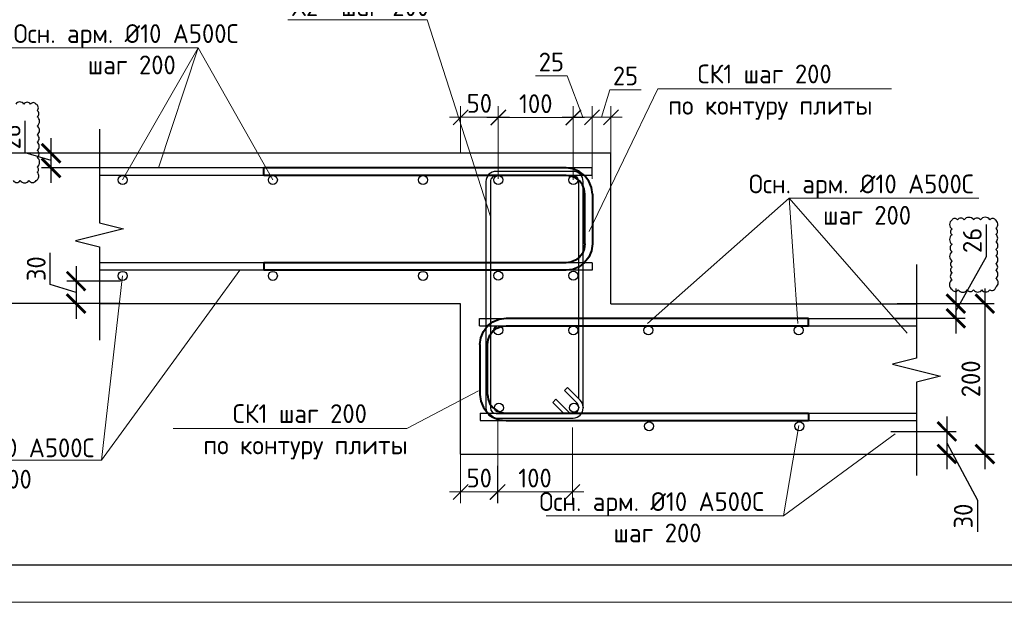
# Model space of a CAD drawing. Header units: millimetres. Extents: x -386473 to 311666, y -59273 to 291770.
# Tile 81 of 132: x 55259 to 68367, y -4054 to 3695. Entities that reach past the tile are written whole.
import ezdxf
from ezdxf import colors
from ezdxf.entities.mleader import LeaderData, LeaderLine
from ezdxf.math import Vec2, Vec3

# ---------------------------------------------------------------- set-up
doc = ezdxf.new("R2010")
doc.units = ezdxf.units.MM
doc.linetypes.add('ACAD_ISO02W100', pattern=[15, 12, -3])
for name, color, linetype, lineweight in [('A-DETL', 90, 'Continuous', 9), ('Арм_хомуты', 133, 'Continuous', 18), ('Арматура', 152, 'Continuous', 40), ('Перекрытие ж_бетон', 1, 'Continuous', 30), ('подоснова', 151, 'Continuous', 5), ('поз.', 2, 'Continuous', 25), ('РАЗМЕРЫ', 1, 'Continuous', 9), ('ТОНКИЕ', 7, 'Continuous', 9)]:
    doc.layers.add(name, color=color, linetype=linetype, lineweight=lineweight)
doc.layers.add('пунктир', color=4, linetype='ACAD_ISO02W100')
doc.layers.add('ТОЛСТЫЕ_ОСНОВНЫЕ', color=6, linetype='Continuous')
doc.styles.add('GOST 2.304', font='CS_Gost2304.shx')
doc.styles.add('GOST-2.304_Type-B', font='GOST_Common.ttf')
doc.styles.add('ГОСТ', font='GOST_Common.ttf')
doc.styles.add('ГОСТ 2.304', font='GOST_Common.ttf')
doc.dimstyles.new('10', dxfattribs={"dimscale": 0, "dimtxt": 250, "dimasz": 200, "dimexe": 150, "dimexo": 0, "dimgap": 60, "dimtad": 1, "dimdec": 0, "dimlfac": 0.1, "dimrnd": 1, "dimzin": 0, "dimdsep": 46, "dimtxsty": 'ГОСТ 2.304', "dimblk": 'OBLIQUE', "dimcen": 0.09, "dimdle": 150, "dimadec": 0, "dimazin": 0, "dimtfac": 1, "dimtdec": 0, "dimtmove": 1, "dimatfit": 2, "dimfxl": 1, "dimtzin": 0, "dimlwd": 0, "dimlwe": 0, "dimarcsym": 0})
doc.dimstyles.new('СПДС', dxfattribs={"dimscale": 100, "dimtxt": 2.5, "dimasz": 2.5, "dimexe": 1.25, "dimexo": 0, "dimtad": 1, "dimdec": 0, "dimtxsty": 'GOST-2.304_Type-B', "dimblk": 'ARCHTICK', "dimcen": 2.5, "dimdle": 2, "dimadec": 0, "dimazin": 2, "dimtfac": 0.75, "dimtdec": 0, "dimtmove": 1, "dimatfit": 3, "dimfxl": 1, "dimtolj": 1, "dimarcsym": 1})

# ---------------------------------------------------------------- blocks, each defined once
blk = doc.blocks.new('*U44')
at = {"layer": 'ТОЛСТЫЕ_ОСНОВНЫЕ', "color": 6}
blk.add_lwpolyline([(20, 5), (886, 5), (886, 415), (20, 415)], close=True, dxfattribs=at)
at = {"layer": 'ТОНКИЕ'}
blk.add_lwpolyline([(0, 0), (891, 0), (891, 420), (0, 420)], close=True, dxfattribs=at)
blk = doc.blocks.new('_Oblique')
at = {"layer": 'пунктир', "color": 0, "lineweight": -2}
blk.add_line((-0.5, -0.5), (0.5, 0.5), dxfattribs=at)
blk = doc.blocks.new('*D583')
at = {"layer": 'A-DETL', "color": 0, "lineweight": 0, "transparency": 16777216}
for p, q in [((63004, 2397), (63114, 2762)), ((63114, 2762), (63534, 2762)), ((62879, 1578), (62879, 2547)), ((63129, 1918), (63129, 2547)), ((63279, 2397), (62729, 2397))]:
    blk.add_line(p, q, dxfattribs=at)
at = {"layer": 'DEFPOINTS', "color": 0, "transparency": 16777216}
for p in [(62879, 2397), (63129, 1918), (62879, 1578)]:
    blk.add_point(p, dxfattribs=at)
at = {"layer": 'A-DETL', "color": 0, "lineweight": 0, "transparency": 16777216, "xscale": 200, "yscale": 200, "zscale": 200, "rotation": 180}
blk.add_blockref('_Oblique', (62879, 2397), dxfattribs=at)
at = {"layer": 'A-DETL', "color": 0, "lineweight": 0, "transparency": 16777216, "xscale": 200, "yscale": 200, "zscale": 200}
blk.add_blockref('_Oblique', (63129, 2397), dxfattribs=at)
at = {"layer": 'A-DETL', "color": 0, "transparency": 16777216, "insert": (63324, 2947), "char_height": 250, "attachment_point": 5, "style": 'ГОСТ 2.304'}
blk.add_mtext('25', dxfattribs=at)
blk = doc.blocks.new('*U513')
at = {"color": 0, "linetype": 'ByBlock', "lineweight": -2}
for p, q in [((-68.1, 25), (-68.1, 427.5)), ((-58.1, 427.5), (-68.1, 427.5)), ((-58.1, 25), (-58.1, 427.5)), ((58.1, 25), (58.1, 427.5)), ((58.1, 427.5), (68.1, 427.5)), ((68.1, 25), (68.1, 427.5)), ((-66.9, 15.9), (-68.1, 25)), ((-63.4, 7.5), (-66.9, 15.9)), ((-57.2, 18.5), (-58.1, 25)), ((-54.7, 12.5), (-57.2, 18.5)), ((54.7, 12.5), (57.2, 18.5)), ((57.2, 18.5), (58.1, 25)), ((63.4, 7.5), (66.9, 15.9)), ((66.9, 15.9), (68.1, 25)), ((-57.8, 0.3), (-63.4, 7.5)), ((-50.6, -5.3), (-57.8, 0.3)), ((-50.8, 7.3), (-54.7, 12.5)), ((-45.6, 3.3), (-50.8, 7.3)), ((-39.6, 0.9), (-45.6, 3.3)), ((-33.1, 0), (-39.6, 0.9)), ((-33.1, 0), (33.1, 0)), ((33.1, 0), (39.6, 0.9)), ((39.6, 0.9), (45.6, 3.3)), ((45.6, 3.3), (50.8, 7.3)), ((50.6, -5.3), (57.8, 0.3)), ((50.8, 7.3), (54.7, 12.5)), ((57.8, 0.3), (63.4, 7.5)), ((-42.2, -8.8), (-50.6, -5.3)), ((-33.1, -10), (-42.2, -8.8)), ((33.1, -10), (-33.1, -10)), ((33.1, -10), (42.2, -8.8)), ((42.2, -8.8), (50.6, -5.3))]:
    blk.add_line(p, q, dxfattribs=at)
at = {"style": 'GOST 2.304', "oblique": 15, "flags": 9}
for tag, p in [('ПОЗИЦИЯ', (778.2, -54.4)), ('ДИАМЕТР', (778.5, -58.7)), ('КЛАСС', (778.8, -63.1)), ('ДЛИНА', (779.2, -67.9)), ('МАССА', (779.5, -73.3))]:
    blk.add_attdef(tag, p, '', height=2.5, dxfattribs=at)
blk = doc.blocks.new('_None')
blk = doc.blocks.new('*U515')
at = {"color": 0, "linetype": 'ByBlock', "lineweight": -2}
for p, q in [((-68.1, 25), (-68.1, 427.5)), ((-58.1, 427.5), (-68.1, 427.5)), ((-58.1, 25), (-58.1, 427.5)), ((58.1, 25), (58.1, 427.5)), ((58.1, 427.5), (68.1, 427.5)), ((68.1, 25), (68.1, 427.5)), ((-66.9, 15.9), (-68.1, 25)), ((-63.4, 7.5), (-66.9, 15.9)), ((-57.3, 18.5), (-58.1, 25)), ((-54.8, 12.5), (-57.3, 18.5)), ((54.8, 12.5), (57.3, 18.5)), ((57.3, 18.5), (58.1, 25)), ((63.4, 7.5), (66.9, 15.9)), ((66.9, 15.9), (68.1, 25)), ((-57.9, 0.3), (-63.4, 7.5)), ((-50.6, -5.3), (-57.9, 0.3)), ((-50.8, 7.3), (-54.8, 12.5)), ((-45.6, 3.3), (-50.8, 7.3)), ((-39.6, 0.9), (-45.6, 3.3)), ((-33.1, 0), (-39.6, 0.9)), ((-33.1, 0), (33.1, 0)), ((33.1, 0), (39.6, 0.9)), ((39.6, 0.9), (45.6, 3.3)), ((45.6, 3.3), (50.8, 7.3)), ((50.6, -5.3), (57.9, 0.3)), ((50.8, 7.3), (54.8, 12.5)), ((57.9, 0.3), (63.4, 7.5)), ((-42.2, -8.8), (-50.6, -5.3)), ((-33.1, -10), (-42.2, -8.8)), ((33.1, -10), (-33.1, -10)), ((33.1, -10), (42.2, -8.8)), ((42.2, -8.8), (50.6, -5.3))]:
    blk.add_line(p, q, dxfattribs=at)
at = {"style": 'GOST 2.304', "oblique": 15, "flags": 9}
for tag, p in [('ПОЗИЦИЯ', (798.2, -54.4)), ('ДИАМЕТР', (798.5, -58.7)), ('КЛАСС', (798.8, -63.1)), ('ДЛИНА', (799.2, -67.9)), ('МАССА', (799.5, -73.3))]:
    blk.add_attdef(tag, p, '', height=2.5, dxfattribs=at)
blk = doc.blocks.new('_ArchTick')
at = {"color": 0, "linetype": 'ByBlock', "const_width": 0.15}
blk.add_lwpolyline([(-0.5, -0.5), (0.5, 0.5)], dxfattribs=at)
blk = doc.blocks.new('*D559')
at = {"layer": 'DEFPOINTS', "color": 0, "transparency": 16777216}
for p in [(66942, -82), (66942, -2082), (68108, -2082)]:
    blk.add_point(p, dxfattribs=at)
at = {"layer": 'РАЗМЕРЫ', "color": 0, "lineweight": -2, "transparency": 16777216}
for p, q in [((68108, 118), (68108, -2282)), ((66942, -82), (68233, -82)), ((66942, -2082), (68233, -2082))]:
    blk.add_line(p, q, dxfattribs=at)
at = {"layer": 'РАЗМЕРЫ', "color": 0, "lineweight": -2, "transparency": 16777216, "xscale": 250, "yscale": 250, "zscale": 250}
for p, rotation in [((68108, -82), 90), ((68108, -2082), 270)]:
    blk.add_blockref('_ArchTick', p, dxfattribs=dict(at, rotation=rotation))
at = {"layer": 'РАЗМЕРЫ', "color": 0, "lineweight": 0, "transparency": 16777216, "insert": (67921, -1082), "char_height": 250, "attachment_point": 5, "rotation": 90, "style": 'GOST-2.304_Type-B'}
blk.add_mtext('\\A1;200', dxfattribs=at)
blk = doc.blocks.new('*D560')
at = {"layer": 'DEFPOINTS', "color": 0, "transparency": 16777216}
for p in [(67031, -82), (66892, -277), (67722, -277)]:
    blk.add_point(p, dxfattribs=at)
at = {"layer": 'РАЗМЕРЫ', "color": 0, "lineweight": -2, "transparency": 16777216}
for p, q in [((68128, 546), (68128, 971)), ((67722, -180), (68128, 546)), ((67722, 118), (67722, -477)), ((67031, -82), (67847, -82)), ((66892, -277), (67847, -277))]:
    blk.add_line(p, q, dxfattribs=at)
at = {"layer": 'РАЗМЕРЫ', "color": 0, "lineweight": -2, "transparency": 16777216, "xscale": 250, "yscale": 250, "zscale": 250}
for p, rotation in [((67722, -82), 90), ((67722, -277), 270)]:
    blk.add_blockref('_ArchTick', p, dxfattribs=dict(at, rotation=rotation))
at = {"layer": 'РАЗМЕРЫ', "color": 0, "lineweight": 0, "transparency": 16777216, "insert": (67940, 759), "char_height": 250, "attachment_point": 5, "rotation": 90, "style": 'GOST-2.304_Type-B'}
blk.add_mtext('\\A1;26', dxfattribs=at)
blk = doc.blocks.new('*D561')
at = {"layer": 'DEFPOINTS', "color": 0, "transparency": 16777216}
for p in [(66856, -1782), (66798, -2082), (67601, -2082)]:
    blk.add_point(p, dxfattribs=at)
at = {"layer": 'РАЗМЕРЫ', "color": 0, "lineweight": -2, "transparency": 16777216}
for p, q in [((67601, -1582), (67601, -2282)), ((66856, -1782), (67726, -1782)), ((67601, -1932), (68008, -2694)), ((66798, -2082), (67726, -2082)), ((68008, -2694), (68008, -3119))]:
    blk.add_line(p, q, dxfattribs=at)
at = {"layer": 'РАЗМЕРЫ', "color": 0, "lineweight": -2, "transparency": 16777216, "xscale": 250, "yscale": 250, "zscale": 250}
for p, rotation in [((67601, -1782), 90), ((67601, -2082), 270)]:
    blk.add_blockref('_ArchTick', p, dxfattribs=dict(at, rotation=rotation))
at = {"layer": 'РАЗМЕРЫ', "color": 0, "lineweight": 0, "transparency": 16777216, "insert": (67820, -2907), "char_height": 250, "attachment_point": 5, "rotation": 90, "style": 'GOST-2.304_Type-B'}
blk.add_mtext('\\A1;30', dxfattribs=at)
blk = doc.blocks.new('*D562')
at = {"layer": 'DEFPOINTS', "color": 0, "transparency": 16777216}
for p in [(55676, 1918), (56823, 1918), (56823, 1723)]:
    blk.add_point(p, dxfattribs=at)
at = {"layer": 'РАЗМЕРЫ', "color": 0, "lineweight": -2, "transparency": 16777216}
for p, q in [((55333, 1923), (55333, 2348)), ((55676, 1523), (55676, 2118)), ((55676, 1820), (55333, 1923)), ((56823, 1918), (55551, 1918)), ((56823, 1723), (55551, 1723))]:
    blk.add_line(p, q, dxfattribs=at)
at = {"layer": 'РАЗМЕРЫ', "color": 0, "lineweight": -2, "transparency": 16777216, "xscale": 250, "yscale": 250, "zscale": 250}
for p, rotation in [((55676, 1918), 90), ((55676, 1723), 270)]:
    blk.add_blockref('_ArchTick', p, dxfattribs=dict(at, rotation=rotation))
at = {"layer": 'РАЗМЕРЫ', "color": 0, "lineweight": 0, "transparency": 16777216, "insert": (55145, 2136), "char_height": 250, "attachment_point": 5, "rotation": 90, "style": 'GOST-2.304_Type-B'}
blk.add_mtext('\\A1;26', dxfattribs=at)
blk = doc.blocks.new('*D563')
at = {"layer": 'DEFPOINTS', "color": 0, "transparency": 16777216}
for p in [(54765, 1918), (56690, 1918), (56536, -82)]:
    blk.add_point(p, dxfattribs=at)
at = {"layer": 'РАЗМЕРЫ', "color": 0, "lineweight": -2, "transparency": 16777216}
for p, q in [((54765, -282), (54765, 2118)), ((56690, 1918), (54640, 1918)), ((56536, -82), (54640, -82))]:
    blk.add_line(p, q, dxfattribs=at)
at = {"layer": 'РАЗМЕРЫ', "color": 0, "lineweight": -2, "transparency": 16777216, "xscale": 250, "yscale": 250, "zscale": 250}
for p, rotation in [((54765, 1918), 90), ((54765, -82), 270)]:
    blk.add_blockref('_ArchTick', p, dxfattribs=dict(at, rotation=rotation))
at = {"layer": 'РАЗМЕРЫ', "color": 0, "lineweight": 0, "transparency": 16777216, "insert": (54578, 918), "char_height": 250, "attachment_point": 5, "rotation": 90, "style": 'GOST-2.304_Type-B'}
blk.add_mtext('\\A1;200', dxfattribs=at)
blk = doc.blocks.new('*D564')
at = {"layer": 'DEFPOINTS', "color": 0, "transparency": 16777216}
for p in [(56600, 218), (56010, -82), (56600, -82)]:
    blk.add_point(p, dxfattribs=at)
at = {"layer": 'РАЗМЕРЫ', "color": 0, "lineweight": -2, "transparency": 16777216}
for p, q in [((55666, 171), (55666, 596)), ((56010, 418), (56010, -282)), ((56010, 68), (55666, 171)), ((56600, 218), (55885, 218)), ((56600, -82), (55885, -82))]:
    blk.add_line(p, q, dxfattribs=at)
at = {"layer": 'РАЗМЕРЫ', "color": 0, "lineweight": -2, "transparency": 16777216, "xscale": 250, "yscale": 250, "zscale": 250}
for p, rotation in [((56010, 218), 90), ((56010, -82), 270)]:
    blk.add_blockref('_ArchTick', p, dxfattribs=dict(at, rotation=rotation))
at = {"layer": 'РАЗМЕРЫ', "color": 0, "lineweight": 0, "transparency": 16777216, "insert": (55479, 383), "char_height": 250, "attachment_point": 5, "rotation": 90, "style": 'GOST-2.304_Type-B'}
blk.add_mtext('\\A1;30', dxfattribs=at)
blk = doc.blocks.new('*D565')
at = {"layer": 'A-DETL', "color": 0, "lineweight": 0, "transparency": 16777216}
for p, q in [((62547, 2947), (62127, 2947)), ((62754, 2397), (62547, 2947)), ((62629, 1564), (62629, 2547)), ((62879, 1578), (62879, 2547)), ((63029, 2397), (62479, 2397))]:
    blk.add_line(p, q, dxfattribs=at)
at = {"layer": 'DEFPOINTS', "color": 0, "transparency": 16777216}
for p in [(62629, 2397), (62879, 1578), (62629, 1564)]:
    blk.add_point(p, dxfattribs=at)
at = {"layer": 'A-DETL', "color": 0, "lineweight": 0, "transparency": 16777216, "xscale": 200, "yscale": 200, "zscale": 200, "rotation": 180}
blk.add_blockref('_Oblique', (62629, 2397), dxfattribs=at)
at = {"layer": 'A-DETL', "color": 0, "lineweight": 0, "transparency": 16777216, "xscale": 200, "yscale": 200, "zscale": 200}
blk.add_blockref('_Oblique', (62879, 2397), dxfattribs=at)
at = {"layer": 'A-DETL', "color": 0, "transparency": 16777216, "insert": (62337, 3132), "char_height": 250, "attachment_point": 5, "style": 'ГОСТ 2.304'}
blk.add_mtext('25', dxfattribs=at)
blk = doc.blocks.new('*D566')
at = {"layer": 'A-DETL', "color": 0, "lineweight": 0, "transparency": 16777216}
for p, q in [((61629, 2180), (61629, 2543)), ((62629, 2096), (62629, 2543)), ((62779, 2393), (61479, 2393))]:
    blk.add_line(p, q, dxfattribs=at)
at = {"layer": 'DEFPOINTS', "color": 0, "transparency": 16777216}
for p in [(61629, 2393), (61629, 2180), (62629, 2096)]:
    blk.add_point(p, dxfattribs=at)
at = {"layer": 'A-DETL', "color": 0, "lineweight": 0, "transparency": 16777216, "xscale": 200, "yscale": 200, "zscale": 200, "rotation": 180}
blk.add_blockref('_Oblique', (61629, 2393), dxfattribs=at)
at = {"layer": 'A-DETL', "color": 0, "lineweight": 0, "transparency": 16777216, "xscale": 200, "yscale": 200, "zscale": 200}
blk.add_blockref('_Oblique', (62629, 2393), dxfattribs=at)
at = {"layer": 'A-DETL', "color": 0, "transparency": 16777216, "insert": (62129, 2578), "char_height": 250, "attachment_point": 5, "style": 'ГОСТ 2.304'}
blk.add_mtext('100', dxfattribs=at)
blk = doc.blocks.new('*D567')
at = {"layer": 'A-DETL', "color": 0, "lineweight": 0, "transparency": 16777216}
for p, q in [((61129, 1918), (61129, 2547)), ((61629, 1578), (61629, 2547)), ((61779, 2397), (60979, 2397))]:
    blk.add_line(p, q, dxfattribs=at)
at = {"layer": 'DEFPOINTS', "color": 0, "transparency": 16777216}
for p in [(61129, 2397), (61129, 1918), (61629, 1578)]:
    blk.add_point(p, dxfattribs=at)
at = {"layer": 'A-DETL', "color": 0, "lineweight": 0, "transparency": 16777216, "xscale": 200, "yscale": 200, "zscale": 200, "rotation": 180}
blk.add_blockref('_Oblique', (61129, 2397), dxfattribs=at)
at = {"layer": 'A-DETL', "color": 0, "lineweight": 0, "transparency": 16777216, "xscale": 200, "yscale": 200, "zscale": 200}
blk.add_blockref('_Oblique', (61629, 2397), dxfattribs=at)
at = {"layer": 'A-DETL', "color": 0, "transparency": 16777216, "insert": (61379, 2582), "char_height": 250, "attachment_point": 5, "style": 'ГОСТ 2.304'}
blk.add_mtext('50', dxfattribs=at)
blk = doc.blocks.new('*D624')
at = {"layer": 'A-DETL', "color": 0, "lineweight": 0, "transparency": 16777216}
for p, q in [((61624, -1623), (61624, -2737)), ((61129, -1973), (61129, -2737)), ((60979, -2587), (61774, -2587))]:
    blk.add_line(p, q, dxfattribs=at)
at = {"layer": 'DEFPOINTS', "color": 0, "transparency": 16777216}
for p in [(61624, -1623), (61129, -1973), (61624, -2587)]:
    blk.add_point(p, dxfattribs=at)
at = {"layer": 'A-DETL', "color": 0, "lineweight": 0, "transparency": 16777216, "xscale": 200, "yscale": 200, "zscale": 200, "rotation": 180}
blk.add_blockref('_Oblique', (61129, -2587), dxfattribs=at)
at = {"layer": 'A-DETL', "color": 0, "lineweight": 0, "transparency": 16777216, "xscale": 200, "yscale": 200, "zscale": 200}
blk.add_blockref('_Oblique', (61624, -2587), dxfattribs=at)
at = {"layer": 'A-DETL', "color": 0, "transparency": 16777216, "insert": (61377, -2402), "char_height": 250, "attachment_point": 5, "style": 'ГОСТ 2.304'}
blk.add_mtext('50', dxfattribs=at)
blk = doc.blocks.new('*D568')
at = {"layer": 'A-DETL', "color": 0, "lineweight": 0, "transparency": 16777216}
for p, q in [((62617, -1729), (62617, -2737)), ((61620, -2241), (61620, -2737)), ((61470, -2587), (62767, -2587))]:
    blk.add_line(p, q, dxfattribs=at)
at = {"layer": 'DEFPOINTS', "color": 0, "transparency": 16777216}
for p in [(62617, -1729), (61620, -2241), (62617, -2587)]:
    blk.add_point(p, dxfattribs=at)
at = {"layer": 'A-DETL', "color": 0, "lineweight": 0, "transparency": 16777216, "xscale": 200, "yscale": 200, "zscale": 200, "rotation": 180}
blk.add_blockref('_Oblique', (61620, -2587), dxfattribs=at)
at = {"layer": 'A-DETL', "color": 0, "lineweight": 0, "transparency": 16777216, "xscale": 200, "yscale": 200, "zscale": 200}
blk.add_blockref('_Oblique', (62617, -2587), dxfattribs=at)
at = {"layer": 'A-DETL', "color": 0, "transparency": 16777216, "insert": (62119, -2402), "char_height": 250, "attachment_point": 5, "style": 'ГОСТ 2.304'}
blk.add_mtext('100', dxfattribs=at)
blk = doc.blocks.new('*U514')
at = {"color": 0, "linetype": 'ByBlock', "lineweight": -2}
for p, q in [((111.2, 325.4), (7.5, 325.4)), ((111.2, 319.4), (7.5, 319.4)), ((20.1, 319.4), (35, 304.5)), ((-6, 311.9), (-6, 7.5)), ((-6, 310.9), (-6, 311.9)), ((0, 310.9), (0, 311.9)), ((2.2, 305.6), (19.2, 288.6)), ((30.8, 300.2), (13.8, 317.2)), ((118.7, 7.5), (118.7, 311.9)), ((124.7, 7.5), (124.7, 311.9)), ((14.9, 284.4), (-2, 301.3)), ((0, 299.3), (0, 7.5)), ((35, 304.5), (30.8, 300.2)), ((19.2, 288.6), (14.9, 284.4)), ((7.5, 0), (111.2, 0)), ((7.5, -6), (111.2, -6))]:
    blk.add_line(p, q, dxfattribs=at)
for centre, radius, start, end in [((7.5, 311.9), 13.5, 90, 180), ((7.5, 311.9), 7.5, 90, 180), ((8.5, 311.9), 7.5, 45, 90), ((111.2, 311.9), 13.5, 0, 90), ((111.2, 311.9), 7.5, 0, 90), ((7.5, 310.9), 13.5, 180, 225), ((7.5, 310.9), 7.5, 180, 225), ((7.5, 7.5), 13.5, 180, 270), ((7.5, 7.5), 7.5, 180, 270), ((111.2, 7.5), 7.5, 270, 0), ((111.2, 7.5), 13.5, 270, 0)]:
    blk.add_arc(centre, radius, start, end, dxfattribs=at)
at = {"style": 'GOST 2.304', "oblique": 15, "flags": 9}
for tag, p in [('ДИАМЕТР', (-52.8, -63)), ('ПОЗИЦИЯ', (-52.3, -58)), ('КЛАСС', (-53, -68.7)), ('ДЛИНА', (-52.5, -73.8)), ('МАССА', (-52.3, -78.3))]:
    blk.add_attdef(tag, p, '', height=2.5, dxfattribs=at)

msp = doc.modelspace()

# ---------------------------------------------------------------- linework, layer by layer
at = {"color": 240, "true_color": 0xed1f24}
msp.add_lwpolyline([(55172.6, 1554.3, 0.5205671), (55266.8, 1554.3, 0.5205671), (55383, 1554.3, 0.5205671), (55477.1, 1554.3, 0.5205671), (55492.6, 1665.1, 0.5205671), (55492.6, 1736.7, 0.5205671), (55492.6, 1860.4, 0.5205671), (55492.6, 1957.2, 0.5205671), (55492.6, 2064.7, 0.5205671), (55492.6, 2163.2, 0.5205671), (55492.6, 2282.1, 0.5205671), (55492.6, 2404.4, 0.5205671), (55492.6, 2486.3, 0.5205671), (55475.5, 2573.3, 0.5205671), (55404.2, 2573.3, 0.5205671), (55314.1, 2573.3, 0.5205671), (55207.3, 2573.3, 0.5205671)], format="xyb", dxfattribs=at)
msp.add_lwpolyline([(67670.7, 1033.1, 0.5205671), (67670.7, 910.2, 0.5205671), (67670.7, 835.5, 0.5205671), (67670.7, 707.5, 0.5205671), (67670.7, 608.6, 0.5205671), (67670.7, 485, 0.5205671), (67670.7, 403.3, 0.5205671), (67670.7, 327, 0.5205671), (67670.7, 235.5, 0.5205671), (67670.7, 105.9, 0.5205671), (67754.5, 101.1, 0.5205671), (67874.1, 101.1, 0.5205671), (67958.1, 101.1, 0.5205671), (68067.3, 101.1, 0.5205671), (68172.8, 101.1, 0.5205671), (68255, 138.3, 0.5205671), (68255, 254.2, 0.5205671), (68255, 359.1, 0.5205671), (68255, 450.1, 0.5205671), (68255, 555.1, 0.5205671), (68255, 639.6, 0.5205671), (68255, 740.5, 0.5205671), (68255, 836.3, 0.5205671), (68255, 920.1, 0.5205671), (68245.7, 1033.1, 0.5205671), (68175.9, 1033.1, 0.5205671), (68048.8, 1033.1, 0.5205671), (67958.8, 1033.1, 0.5205671), (67832.4, 1033.1, 0.5205671), (67743.6, 1033.1, 0.5205671)], format="xyb", close=True, dxfattribs=at)
at = {"color": 3, "linetype": 'Continuous', "lineweight": 30}
for centre in [(56629.2, 1563.7), (58629.2, 1563.7), (60629.2, 1563.7), (61629.2, 1563.7), (62629.2, 1563.7), (56629.2, 287.7), (58629.2, 287.7), (60629.2, 287.7), (61629.2, 290.7), (62629.2, 290.7), (61629.2, -436.3), (62629.2, -436.3), (63629.2, -436.3), (65629.2, -436.3), (61637.9, -1467.5), (62637.9, -1467.5), (63637.9, -1712.2), (65637.9, -1712.2)]:
    msp.add_circle(centre, 60, dxfattribs=at)
at = {"layer": 'Арматура', "color": 2, "lineweight": 0}
for p, q in [((57636.2, 3319), (55109.8, 3319)), ((57636.2, 3319), (56629.2, 1563.7)), ((57636.2, 3319), (57104.9, 1722.6)), ((58629.2, 1563.7), (57636.2, 3319)), ((63616, -347.4), (65502.8, 1319)), ((65502.8, 1319), (68029.2, 1319)), ((65616, -347.4), (65502.8, 1319)), ((65502.8, 1319), (67074.7, -475.6)), ((58191.6, 362.7), (56350.1, -2162.3)), ((56350.1, -2162.3), (56629.2, 287.7)), ((65632.9, -1702.2), (65425.5, -2906.2)), ((65425.5, -2906.2), (66911.6, -1815.5)), ((56350.1, -2162.3), (53192.9, -2162.3)), ((62268.3, -2906.2), (65425.5, -2906.2))]:
    msp.add_line(p, q, dxfattribs=at)
at = {"layer": 'Перекрытие ж_бетон', "color": 7, "linetype": 'Continuous', "lineweight": 30}
for p, q in [((63129.2, 1917.6), (56323.2, 1917.6)), ((63129.2, -82.4), (63129.2, 1917.6)), ((61129.2, -82.4), (56323.2, -82.4)), ((61129.2, -2082.2), (61129.2, -82.4)), ((63129.2, -82.4), (67198.4, -82.4)), ((61129.2, -2082.2), (67189.7, -2082.2))]:
    msp.add_line(p, q, dxfattribs=at)
at = {"layer": 'Перекрытие ж_бетон', "color": 3, "linetype": 'Continuous', "lineweight": 30}
for p, q in [((62879.2, 1722.6), (56323.2, 1722.6)), ((62879.2, 1623.7), (62879.2, 1722.6)), ((62879.2, 1623.7), (56323.2, 1623.7)), ((62879.2, 461.6), (56323.2, 461.6)), ((62879.2, 461.6), (62879.2, 362.7)), ((62879.2, 362.7), (56323.2, 362.7)), ((61379.2, -277.4), (67198.4, -277.4)), ((61379.2, -376.3), (61379.2, -277.4)), ((61379.2, -376.3), (67198.4, -376.3)), ((61387.9, -1538.2), (67207.1, -1538.2)), ((61387.9, -1538.2), (61387.9, -1637.2)), ((61387.9, -1637.2), (67207.1, -1637.2))]:
    msp.add_line(p, q, dxfattribs=at)
at = {"layer": 'поз.', "linetype": 'Continuous'}
for points in [[(56323.2, 2236.7), (56323.2, 994.7), (56643.2, 914.7), (56003.2, 754.7), (56323.2, 674.7), (56323.2, -567.3)], [(67198.4, 436.7), (67198.4, -805.3), (66878.4, -885.3), (67518.4, -1045.3), (67198.4, -1125.3), (67198.4, -2367.3)]]:
    msp.add_lwpolyline(points, dxfattribs=at)

# ---------------------------------------------------------------- block references
at = {"xscale": 100, "yscale": 100, "zscale": 100}
msp.add_blockref('*U44', (-1651.7, -4054.4), dxfattribs=at)
at = {"lineweight": 30, "xscale": 9.899999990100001, "yscale": 9.899999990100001, "zscale": 9.899999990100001, "rotation": 179.9999999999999}
msp.add_blockref('*U514', (62701.1, 1617.9), dxfattribs=at)
at = {"layer": 'Арм_хомуты', "lineweight": 40, "yscale": 10, "zscale": 10}
for name, p, xscale, rotation in [('*U515', (62782.4, 1042.6), 10, 90.00000000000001), ('*U513', (61484.7, -957.3), -10, 270)]:
    msp.add_blockref(name, p, dxfattribs=dict(at, xscale=xscale, rotation=rotation))

# ---------------------------------------------------------------- texts
at = {"insert": (67995.7, 16114), "char_height": 300, "width": 18500, "attachment_point": 1, "style": 'ГОСТ'}
msp.add_mtext('\\pxi-3,l3,ql,t3;{\\C7;1.^IАрмирование монолитной плиты  состоит из основного армирования ∅10 А500С с шагом  200х200мм  в нижней зоне, основного армирования ∅10 А500С с шагом  200х200мм  в  верхней зоне и дополнительного армирования, указанного на схемах армирования.\\P2.^IАрмирование плиты предусмотрено отдельными  стержнями заводской длины по осям Х и Y. При недостатке заводской длины стержней для армирования плиты, стыки стержней осуществлять внахлестку без  сварки. Стыки арматуры внахлестку должны располагаться вразбежку (через шаг). См. деталь стыковки арматуры.\\P3.^IВерхнюю и нижнюю арматуру вязать вязальной проволокой через пересечение.  Стержни основной и дополнительной арматуры укладывать в соответствии с сечениями .\\P4.^IПо периметру плиты и у отверстий  у концов основной арматуры устанавливать П-образные элементы Ск1.\\P5.^IПозиции со знаком "*" укладываются с шагом 100 мм\\P6.^I Для фиксации в проектном положении стержней верхней сетки устанавливать фиксаторы Ф1 с шагом 600х600мм.\\P7.^IДиаметр оправки стержня при d<20мм - 5d, при d≥20мм - 8d\\P8.^IКаркасы поперечного армирования устанавливаются до начала устройство верхней сетки армирования.\\P9.^IВ местах расположения отверстий осуществить прерывания основной и дополнительной сеток арматуры. Отверстия обрамляются двумя стержнями арматуры d 16. см. узел обрамления отверстий.\\P10.^IОбрамление отверстий выполнить в соотвии с узлом, расход стали на обрамление учтен на листе 3.\\P12.^IДополнительная арматура, попавшая в зону понижения плиты перекрытия должна быть  выполнена в соотвествии с узлом, стержни  допнительной арматуры загнуть по месту под углом 30 градусов.\\P13.^IПроемы размерами до 300х300 допускается выполнять по месту методом алмазного бурения}', dxfattribs=at)
at = {"layer": 'Арматура', "color": 2, "lineweight": 0, "char_height": 250, "width": 3270.998, "attachment_point": 5, "style": 'ГОСТ 2.304'}
for insert in [(56675.2, 3510.4), (66463.8, 1510.4), (54758.4, -2000.1), (63673.9, -2714.7)]:
    msp.add_mtext(' \\PОсн. арм. %%C10 А500С\\P шаг 200', dxfattribs=dict(at, insert=insert))

# ---------------------------------------------------------------- dimensions: what is measured, and where the dimension line sits
at = {"layer": 'A-DETL', "color": 1}
dim = msp.add_linear_dim(base=(62629.2, 2396.5), p1=(62879.2, 1577.6), p2=(62629.2, 1563.7), dimstyle='10', override={"dimscale": 1}, dxfattribs=at)
dim.commit()
dim.dimension.update_dxf_attribs({"geometry": '*D565', "text_midpoint": (62486.7, 2946.5), "dimtype": 160})
at = {"layer": 'A-DETL'}
dim = msp.add_linear_dim(base=(62879.2, 2396.5), p1=(63129.2, 1917.6), p2=(62879.2, 1577.6), dimstyle='10', override={"dimscale": 1}, dxfattribs=at)
dim.commit()
dim.dimension.update_dxf_attribs({"geometry": '*D583', "text_midpoint": (63173.7, 2946.5)})
at = {"layer": 'A-DETL', "color": 1}
for base, p1, p2, picture, middle in [((61129.2, 2396.5), (61629.2, 1578), (61129.2, 1917.6), '*D567', (61379.2, 2581.5)), ((61629.2, 2392.8), (62629.2, 2096), (61629.2, 2180.1), '*D566', (62129.2, 2577.8)), ((61624.5, -2586.8), (61129.2, -1972.7), (61624.5, -1623.2), '*D624', (61376.8, -2401.8)), ((62616.9, -2586.8), (61620.5, -2240.8), (62616.9, -1729), '*D568', (62118.7, -2401.8))]:
    dim = msp.add_linear_dim(base=base, p1=p1, p2=p2, dimstyle='10', override={"dimscale": 1}, dxfattribs=at)
    dim.commit()
    dim.dimension.update_dxf_attribs({"geometry": picture, "text_midpoint": middle})
at = {"layer": 'РАЗМЕРЫ', "color": 1, "lineweight": 0}
dim = msp.add_linear_dim(base=(55676.4, 1917.6), p1=(56823.2, 1722.6), p2=(56823.2, 1917.6), angle=90, text='26', dimstyle='СПДС', override={"dimlfac": 0.1}, dxfattribs=at)
dim.commit()
dim.dimension.update_dxf_attribs({"geometry": '*D562', "text_midpoint": (55145.2, 1985.7)})
for base, p1, p2, picture, middle in [((54765.1, 1917.6), (56535.7, -82.4), (56689.6, 1917.6), '*D563', (54577.6, 917.6)), ((56010, -82.4), (56599.9, 217.7), (56599.9, -82.4), '*D564', (55478.8, 233.2)), ((68108.2, -2082.4), (66942.2, -82.4), (66942.2, -2082.4), '*D559', (67920.7, -1082.4))]:
    dim = msp.add_linear_dim(base=base, p1=p1, p2=p2, angle=90, dimstyle='СПДС', override={"dimlfac": 0.1}, dxfattribs=at)
    dim.commit()
    dim.dimension.update_dxf_attribs({"geometry": picture, "text_midpoint": middle})
dim = msp.add_linear_dim(base=(67721.7, -277.4), p1=(67030.7, -82.4), p2=(66892.4, -277.4), angle=90, text='26', dimstyle='СПДС', override={"dimlfac": 0.1}, dxfattribs=at)
dim.commit()
dim.dimension.update_dxf_attribs({"geometry": '*D560', "text_midpoint": (68127.9, 608.9), "dimtype": 160})
dim = msp.add_linear_dim(base=(67601.4, -2082.4), p1=(66856.1, -1782.3), p2=(66797.9, -2082.4), angle=90, dimstyle='СПДС', override={"dimlfac": 0.1}, dxfattribs=at)
dim.commit()
dim.dimension.update_dxf_attribs({"geometry": '*D561', "text_midpoint": (68007.6, -2756.7), "dimtype": 160})

# ---------------------------------------------------------------- leaders
at = {"layer": 'подоснова', "color": 2, "ltscale": 0.3}
ml = msp.add_multileader_mtext('Standard', dxfattribs=at)
ml.set_content('Х2  шаг 200', color=2, style='GOST-2.304_Type-B')
ml.set_leader_properties(color=256, linetype='ByLayer', lineweight=15)
ml.set_arrow_properties(name='NONE')
ml.build(insert=Vec2(0, 0))
ml.multileader.update_dxf_attribs({"text_left_attachment_type": 6, "text_right_attachment_type": 6, "dogleg_length": 0.1, "arrow_head_size": 18})
ctx = ml.context
ctx.base_point, ctx.char_height, ctx.arrow_head_size, ctx.landing_gap_size, ctx.plane_origin = Vec3(58911.4, 3693.2), 250, 18, 20, Vec3(53442.5, 4649.6)
ctx.left_attachment, ctx.right_attachment, ctx.text_align_type = 6, 6, 1
notes = []
notes.append((ctx, [(1, (1, 1, 0), (60683.3, 3693.2), (-1, 0), 0.1, [(0, [(61525.9, 1079)], 0, [])])]))
ctx.mtext.insert, ctx.mtext.width, ctx.mtext.alignment, ctx.mtext.flow_direction = Vec3(59797.3, 3993.2), 2806.818, 2, 5
ml = msp.add_multileader_mtext('Standard', dxfattribs=at)
ml.set_content('СК1 шаг 200\\P по контуру плиты', color=2, style='GOST-2.304_Type-B')
ml.set_leader_properties(color=256, linetype='ByLayer', lineweight=15)
ml.set_arrow_properties(name='NONE')
ml.build(insert=Vec2(0, 0))
ml.multileader.update_dxf_attribs({"text_left_attachment_type": 6, "text_right_attachment_type": 6, "dogleg_length": 0.1, "arrow_head_size": 18})
ctx = ml.context
ctx.base_point, ctx.char_height, ctx.arrow_head_size, ctx.landing_gap_size, ctx.plane_origin = Vec3(63752.6, 2773.3), 250, 18, 20, Vec3(54197.5, 3729.7)
ctx.left_attachment, ctx.right_attachment, ctx.text_align_type = 6, 6, 1
notes.append((ctx, [(0, (1, 1, 0), (63752.5, 2773.3), (1, 0), 0.1, [(0, [(62838.1, 875.6)], 0, [])])]))
ctx.mtext.insert, ctx.mtext.alignment, ctx.mtext.flow_direction = Vec3(65176, 3098.3), 2, 5
ml = msp.add_multileader_mtext('Standard', dxfattribs=at)
ml.set_content('СК1 шаг 200\\P по контуру плиты', color=2, style='GOST-2.304_Type-B')
ml.set_leader_properties(color=256, linetype='ByLayer', lineweight=15)
ml.set_arrow_properties(name='NONE')
ml.build(insert=Vec2(0, 0))
ml.multileader.update_dxf_attribs({"text_left_attachment_type": 6, "text_right_attachment_type": 6, "dogleg_length": 0.1, "arrow_head_size": 18})
ctx = ml.context
ctx.base_point, ctx.char_height, ctx.arrow_head_size, ctx.landing_gap_size, ctx.plane_origin = Vec3(57565.2, -1744.6), 250, 18, 20, Vec3(48010.1, -788.2)
ctx.left_attachment, ctx.right_attachment, ctx.text_align_type = 6, 6, 1
notes.append((ctx, [(1, (1, 1, 0), (60412.1, -1744.6), (-1, 0), 0.1, [(0, [(61367.3, -1241.7)], 0, [])])]))
ctx.mtext.insert, ctx.mtext.alignment, ctx.mtext.flow_direction = Vec3(58988.6, -1419.6), 2, 5
for ctx, leaders in notes:
    for number, flags, end, landing, length, lines in leaders:
        leader = LeaderData()
        leader.index, (leader.has_last_leader_line, leader.has_dogleg_vector, leader.attachment_direction) = number, flags
        leader.last_leader_point, leader.dogleg_vector, leader.dogleg_length = Vec3(end), Vec3(landing), length
        for number, points, colour, breaks in lines:
            line = LeaderLine()
            line.index, line.vertices, line.color, line.breaks = number, Vec3.list(points), colors.encode_raw_color(colour), breaks
            leader.lines.append(line)
        ctx.leaders.append(leader)

doc.saveas('drawing.dxf')
